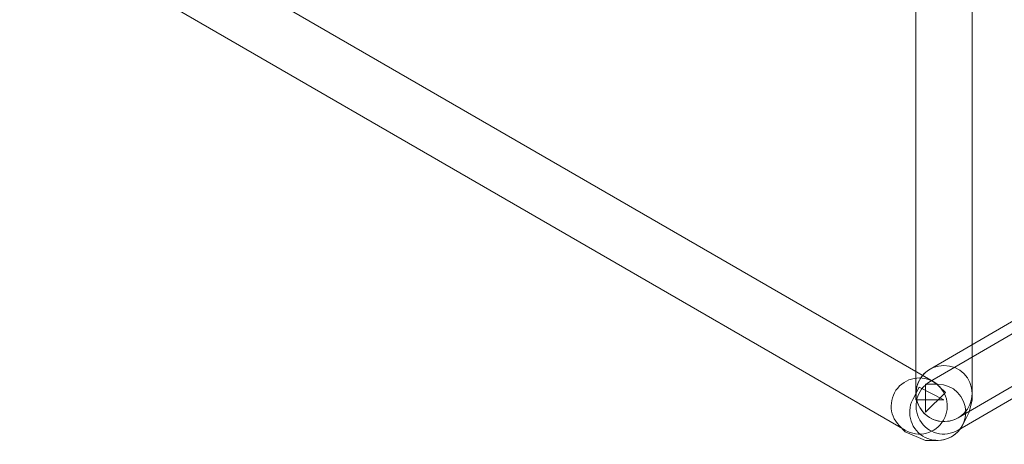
# Model space of a CAD drawing. Header units: inches. Extents: x 1352 to 2050, y -1711 to -1289.
# Tile 164 of 256: x 1799.24 to 1802.57, y -1519.65 to -1518.21. Entities that reach past the tile are written whole.
import ezdxf

# ---------------------------------------------------------------- set-up
doc = ezdxf.new("R2010")
doc.units = ezdxf.units.IN
doc.header["$MEASUREMENT"] = 0
doc.layers.add('图层 1', color=7, linetype='Continuous')

# ---------------------------------------------------------------- blocks, each defined once
blk = doc.blocks.new('block 16')
at = {"layer": '图层 1', "lineweight": 0}
for points, knots in [([(1802.3155, -1519.4373), (1802.3155, -1519.4373), (1835.6706, -1500.0552), (1835.6706, -1500.0552), (1835.6706, -1500.0552), (1835.6706, -1499.3901), (1835.6706, -1499.3901), (1835.6706, -1499.3379), (1835.7136, -1499.2956), (1835.766, -1499.2956), (1835.818, -1499.2956), (1835.8607, -1499.3379), (1835.8607, -1499.3901), (1835.8607, -1499.3901), (1835.8607, -1500.1098), (1835.8607, -1500.1098), (1835.8607, -1500.1437), (1835.8428, -1500.1748), (1835.8135, -1500.192), (1835.8135, -1500.192), (1802.4106, -1519.6013), (1802.4106, -1519.6013), (1802.3651, -1519.6282), (1802.3072, -1519.613), (1802.281, -1519.5675), (1802.2548, -1519.5221), (1802.27, -1519.4642), (1802.3155, -1519.4373)], [0, 0, 0, 0, 1, 1, 1, 2, 2, 2, 3, 3, 3, 4, 4, 4, 5, 5, 5, 6, 6, 6, 7, 7, 7, 8, 8, 8, 9, 9, 9, 9]), ([(1802.3155, -1519.3953), (1802.3155, -1519.3953), (1835.7178, -1499.9646), (1835.7178, -1499.9646), (1835.7632, -1499.9381), (1835.8211, -1499.9536), (1835.8476, -1499.9987), (1835.8742, -1500.0438), (1835.859, -1500.1021), (1835.8135, -1500.1286), (1835.8135, -1500.1286), (1802.4106, -1519.5596), (1802.4106, -1519.5596), (1802.3651, -1519.5855), (1802.3072, -1519.5703), (1802.281, -1519.5248), (1802.2548, -1519.48), (1802.27, -1519.4222), (1802.3155, -1519.3953)], [0, 0, 0, 0, 1, 1, 1, 2, 2, 2, 3, 3, 3, 4, 4, 4, 5, 5, 5, 6, 6, 6, 6]), ([(1802.4581, -1507.1583), (1802.4581, -1507.1583), (1802.4581, -1519.4776), (1802.4581, -1519.4776), (1802.4581, -1519.53), (1802.4154, -1519.5724), (1802.3627, -1519.5724), (1802.3107, -1519.5724), (1802.2679, -1519.53), (1802.2679, -1519.4776), (1802.2679, -1519.4776), (1802.2679, -1507.1583), (1802.2679, -1507.1583), (1802.2679, -1507.1059), (1802.3107, -1507.0632), (1802.3627, -1507.0632), (1802.4154, -1507.0632), (1802.4581, -1507.1059), (1802.4581, -1507.1583)], [0, 0, 0, 0, 1, 1, 1, 2, 2, 2, 3, 3, 3, 4, 4, 4, 5, 5, 5, 6, 6, 6, 6]), ([(1796.0619, -1515.8186), (1796.0619, -1515.8186), (1802.3265, -1519.4373), (1802.3265, -1519.4373), (1802.372, -1519.4642), (1802.3875, -1519.5217), (1802.3613, -1519.5675), (1802.3348, -1519.613), (1802.2766, -1519.6282), (1802.2311, -1519.6013), (1802.2311, -1519.6013), (1795.9669, -1515.9826), (1795.9669, -1515.9826), (1795.9214, -1515.9557), (1795.9062, -1515.8982), (1795.9324, -1515.8523), (1795.9586, -1515.8069), (1796.0165, -1515.7917), (1796.0619, -1515.8186)], [0, 0, 0, 0, 1, 1, 1, 2, 2, 2, 3, 3, 3, 4, 4, 4, 5, 5, 5, 6, 6, 6, 6]), ([(1802.4581, -1519.4776), (1802.4581, -1519.4776), (1802.4581, -1519.4986), (1802.4581, -1519.4986), (1802.4581, -1519.4986), (1802.4478, -1519.5407), (1802.4478, -1519.5407), (1802.4478, -1519.5407), (1802.4264, -1519.5834), (1802.4264, -1519.5834), (1802.403, -1519.6302), (1802.3461, -1519.6492), (1802.2993, -1519.6261), (1802.2521, -1519.6023), (1802.2335, -1519.5451), (1802.2569, -1519.4979), (1802.2569, -1519.4979), (1802.2783, -1519.4563), (1802.2783, -1519.4563), (1802.2783, -1519.4563), (1802.3627, -1519.4986), (1802.3627, -1519.4986), (1802.3627, -1519.4986), (1802.2679, -1519.4986), (1802.2679, -1519.4986), (1802.2679, -1519.4986), (1802.2679, -1519.4776), (1802.2679, -1519.4776), (1802.2679, -1519.4249), (1802.3107, -1519.3825), (1802.3627, -1519.3825), (1802.4154, -1519.3825), (1802.4581, -1519.4249), (1802.4581, -1519.4776)], [0, 0, 0, 0, 1, 1, 1, 2, 2, 2, 3, 3, 3, 4, 4, 4, 5, 5, 5, 6, 6, 6, 7, 7, 7, 8, 8, 8, 9, 9, 9, 10, 10, 10, 11, 11, 11, 11]), ([(1802.3417, -1519.6358), (1802.3417, -1519.6358), (1802.3, -1519.6358), (1802.3, -1519.6358), (1802.3, -1519.6358), (1802.2318, -1519.6072), (1802.2318, -1519.6072), (1802.2318, -1519.6072), (1802.2114, -1519.5861), (1802.2114, -1519.5861), (1802.1749, -1519.5489), (1802.1749, -1519.4886), (1802.2128, -1519.4518), (1802.25, -1519.4153), (1802.31, -1519.4156), (1802.3468, -1519.4532), (1802.3468, -1519.4532), (1802.3678, -1519.4742), (1802.3678, -1519.4742), (1802.3678, -1519.4742), (1802.3, -1519.5407), (1802.3, -1519.5407), (1802.3, -1519.5407), (1802.3, -1519.4459), (1802.3, -1519.4459), (1802.3, -1519.4459), (1802.3417, -1519.4459), (1802.3417, -1519.4459), (1802.3937, -1519.4459), (1802.4364, -1519.4886), (1802.4364, -1519.5407), (1802.4364, -1519.5934), (1802.3937, -1519.6358), (1802.3417, -1519.6358)], [0, 0, 0, 0, 1, 1, 1, 2, 2, 2, 3, 3, 3, 4, 4, 4, 5, 5, 5, 6, 6, 6, 7, 7, 7, 8, 8, 8, 9, 9, 9, 10, 10, 10, 11, 11, 11, 11])]:
    blk.add_open_spline(points, degree=3, knots=knots, dxfattribs=at)
blk = doc.blocks.new('block 9')
at = {"layer": '图层 1'}
blk.add_blockref('block 16', (0, 0), dxfattribs=at)
blk = doc.blocks.new('block 2')
at = {"layer": '图层 1'}
blk.add_blockref('block 9', (0, 0), dxfattribs=at)

msp = doc.modelspace()

# ---------------------------------------------------------------- block references
at = {"layer": '图层 1'}
msp.add_blockref('block 2', (0, 0), dxfattribs=at)

doc.saveas('drawing.dxf')
